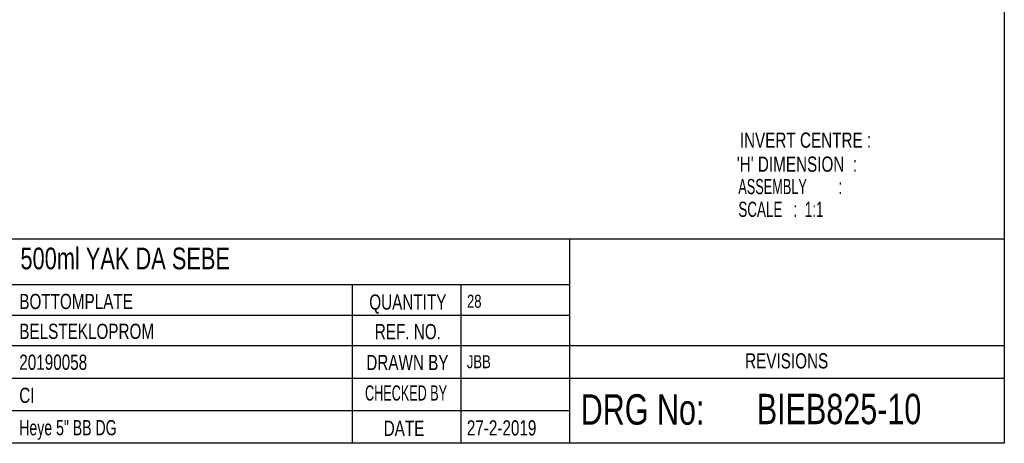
# Model space of a CAD drawing. Header units: millimetres. Extents: x 8 to 3888, y -9869 to 412.
# Tile 18 of 23: x 359 to 586, y 8 to 106. Entities that reach past the tile are written whole.
import ezdxf

# ---------------------------------------------------------------- set-up
doc = ezdxf.new("R2010")
doc.units = ezdxf.units.MM
doc.layers.add('OUTLINE', color=7, linetype='Continuous', lineweight=25)
doc.layers.add('TEXT', color=2, linetype='Continuous')
doc.styles.add('SLDTEXTSTYLE0', font='TXT', dxfattribs={"width": 0.75})
doc.styles.add('SLDTEXTSTYLE1', font='TXT', dxfattribs={"width": 0.660714})
doc.styles.add('SLDTEXTSTYLE2', font='TXT', dxfattribs={"width": 0.692308})
doc.styles.add('SLDTEXTSTYLE5', font='TXT', dxfattribs={"width": 0.620208})
doc.styles.add('SLDTEXTSTYLE8', font='TXT', dxfattribs={"width": 0.625})

msp = doc.modelspace()

# ---------------------------------------------------------------- linework, layer by layer
at = {"layer": 'OUTLINE'}
for p, q in [((586, 412), (586, 8)), ((586, 55), (183, 55)), ((486, 8), (486, 55)), ((486, 44.5), (333, 44.5)), ((436, 8), (436, 44.5)), ((461, 8), (461, 44.5)), ((333, 37.5), (486, 37.5)), ((273, 30.5), (586, 30.5)), ((333, 23), (486, 23)), ((486, 23), (586, 23)), ((486, 15.5), (273, 15.5)), ((586, 8), (8, 8))]:
    msp.add_line(p, q, dxfattribs=at)

# ---------------------------------------------------------------- texts
at = {"layer": 'TEXT'}
for s, insert, char_height, attachment_point, style in [('INVERT CENTRE :', (525.13201, 79.56571), 3.5, 1, 'SLDTEXTSTYLE0'), ("'H' DIMENSION  :", (524.44396, 74.03884), 3.5, 1, 'SLDTEXTSTYLE0'), ('ASSEMBLY         :', (524.79564, 68.87764), 3.5, 1, 'SLDTEXTSTYLE8'), ('SCALE   :  1:1', (524.79564, 63.64092), 3.5, 1, 'SLDTEXTSTYLE1'), ('500ml YAK DA SEBE', (359.59608, 53.07133), 5, 1, 'SLDTEXTSTYLE0'), ('BOTTOMPLATE', (359.33565, 42.42156), 3.5, 1, 'SLDTEXTSTYLE0'), ('QUANTITY', (448.74339, 42.28181), 3.5, 2, 'SLDTEXTSTYLE0'), ('28', (462.35518, 42.21082), 3, 1, 'SLDTEXTSTYLE0'), ('BELSTEKLOPROM', (359.33565, 35.54554), 3.5, 1, 'SLDTEXTSTYLE0'), ('REF. NO.', (448.74262, 35.47023), 3.5, 2, 'SLDTEXTSTYLE0'), ('20190058', (359.33565, 28.42402), 3.5, 1, 'SLDTEXTSTYLE0'), ('DRAWN BY', (448.64783, 28.36069), 3.5, 2, 'SLDTEXTSTYLE0'), ('JBB', (462.31932, 28.2897), 3, 1, 'SLDTEXTSTYLE0'), ('REVISIONS', (535.91901, 28.73986), 3.5, 2, 'SLDTEXTSTYLE0'), ('CI', (359.32857, 20.80281), 3.5, 1, 'SLDTEXTSTYLE0'), ('CHECKED BY', (448.33641, 21.33873), 3.5, 2, 'SLDTEXTSTYLE5'), ('DRG No:', (488.51995, 19.3028), 7, 1, 'SLDTEXTSTYLE0'), ('BIEB825-10', (529.0469, 19.40975), 7, 1, 'SLDTEXTSTYLE0'), ('Heye 5" BB DG', (359.32857, 13.35309), 3.5, 1, 'SLDTEXTSTYLE2'), ('DATE', (447.867, 13.20559), 3.5, 2, 'SLDTEXTSTYLE0'), ('27-2-2019', (462.31932, 13.3049), 3.5, 1, 'SLDTEXTSTYLE0')]:
    msp.add_mtext(s, dxfattribs=dict(at, insert=insert, char_height=char_height, attachment_point=attachment_point, style=style))

doc.saveas('drawing.dxf')
